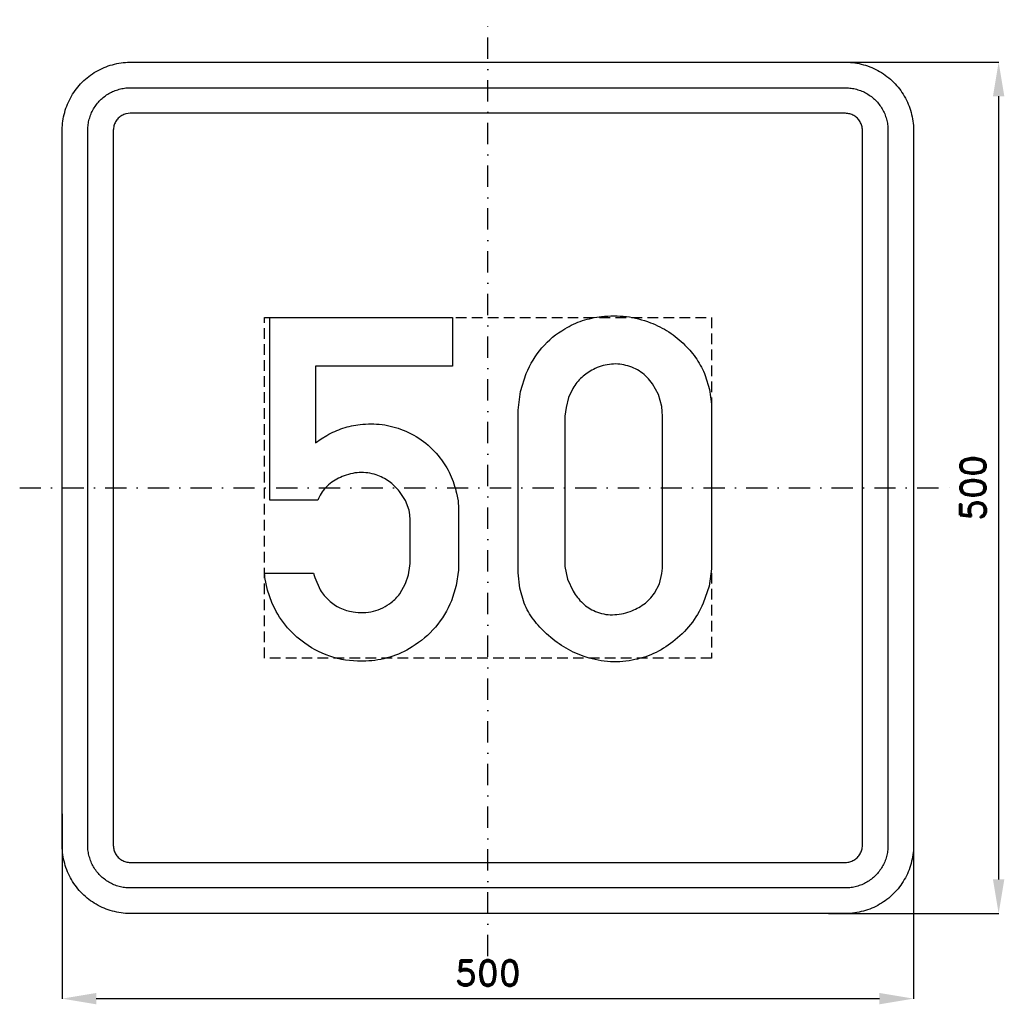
# Model space of a CAD drawing. Header units: millimetres. Extents: x -275 to 303, y -303 to 275.
import ezdxf

# ---------------------------------------------------------------- set-up
doc = ezdxf.new("R2010")
doc.units = ezdxf.units.MM
doc.header["$LTSCALE"] = 5
doc.linetypes.add('ČERCHOVANÁX2', pattern=[2, 1, -0.5, 0, -0.5])
doc.linetypes.add('ČÁRKOVANÁX2', pattern=[1.5, 1, -0.5])
doc.layers.add('Kóty', color=2, linetype='Continuous')
doc.layers.add('Značka', color=7, linetype='Continuous')
doc.styles.get("Standard").update_dxf_attribs({"font": 'romand.shx', "height": 15})
doc.dimstyles.get("Standard").update_dxf_attribs({"dimtxt": 15, "dimasz": 20, "dimexe": 0.18, "dimexo": 0.0625, "dimgap": 7.5, "dimtad": 1, "dimdec": 0, "dimzin": 0, "dimdsep": 46, "dimtxsty": 'Standard', "dimcen": 0.09, "dimadec": 0, "dimazin": 0, "dimtfac": 1, "dimtdec": 0, "dimtofl": 0, "dimtmove": 0, "dimatfit": 3, "dimfxl": 1, "dimtolj": 1, "dimtzin": 0, "dimarcsym": 0})

# ---------------------------------------------------------------- blocks, each defined once
blk = doc.blocks.new('*D0')
at = {"layer": 'Defpoints', "color": 0, "transparency": 16777216}
for p in [(197.45, 250), (200.02, -250), (300, -250)]:
    blk.add_point(p, dxfattribs=at)
at = {"layer": 'Kóty', "color": 0, "lineweight": -2, "transparency": 16777216}
for p, q in [((197.51, 250), (300.18, 250)), ((300, 230), (300, -230)), ((200.08, -250), (300.18, -250))]:
    blk.add_line(p, q, dxfattribs=at)
at = {"layer": 'Kóty', "color": 0, "transparency": 16777216}
for points in [[(296.67, 230), (303.33, 230), (300, 250)], [(296.67, -230), (303.33, -230), (300, -250)]]:
    blk.add_solid(points, dxfattribs=at)
at = {"layer": 'Kóty', "color": 0, "transparency": 16777216, "insert": (285, 0), "char_height": 15, "attachment_point": 5, "rotation": 90}
blk.add_mtext('\\A1;500', dxfattribs=at)
blk = doc.blocks.new('*D1')
at = {"layer": 'Defpoints', "color": 0, "transparency": 16777216}
for p in [(-250, -191.31), (250, -210), (250, -300)]:
    blk.add_point(p, dxfattribs=at)
at = {"layer": 'Kóty', "color": 0, "lineweight": -2, "transparency": 16777216}
for p, q in [((-250, -191.37), (-250, -300.18)), ((250, -210.06), (250, -300.18)), ((-230, -300), (230, -300))]:
    blk.add_line(p, q, dxfattribs=at)
at = {"layer": 'Kóty', "color": 0, "transparency": 16777216}
for points in [[(-230, -296.67), (-230, -303.33), (-250, -300)], [(230, -296.67), (230, -303.33), (250, -300)]]:
    blk.add_solid(points, dxfattribs=at)
at = {"layer": 'Kóty', "color": 0, "transparency": 16777216, "insert": (0, -285), "char_height": 15, "attachment_point": 5}
blk.add_mtext('\\A1;500', dxfattribs=at)

msp = doc.modelspace()

# ---------------------------------------------------------------- linework, layer by layer
at = {"layer": 'Značka', "color": 6, "linetype": 'ČERCHOVANÁX2', "ltscale": 2.5}
for points in [[(0, -275), (0, 275)], [(-275, 0), (275, 0)]]:
    msp.add_lwpolyline(points, dxfattribs=at)
at = {"layer": 'Značka', "color": 5}
for points in [[(-210, -250), (-210.157, -250), (-210.314, -249.999, -0.0321795), (-215.479, -249.637, -0.0354417), (-220.555, -248.582, -0.0362703), (-225.464, -246.923, -0.0344214), (-230.091, -244.589, -0.0337228), (-234.402, -241.714, -0.0340857), (-238.284, -238.284, -0.0342101), (-241.717, -234.403, -0.0342303), (-244.589, -230.091, -0.0340422), (-246.906, -225.46, -0.0334123), (-248.582, -220.555, -0.0341272), (-249.654, -215.477, -0.0367437), (-249.999, -210.314), (-250, -210.157), (-250, -210), (-250, 210), (-250, 210.157), (-249.999, 210.314, -0.0321794), (-249.637, 215.479, -0.0354442), (-248.582, 220.555, -0.0362649), (-246.923, 225.464, -0.0344166), (-244.589, 230.091, -0.0337177), (-241.714, 234.402, -0.0340796), (-238.284, 238.284, -0.0342128), (-234.403, 241.717, -0.0342224), (-230.091, 244.589, -0.0340475), (-225.46, 246.906, -0.033405), (-220.555, 248.582, -0.0341289), (-215.477, 249.654, -0.0367407), (-210.314, 249.999), (-210.157, 250), (-210, 250), (210, 250), (210.157, 250), (210.314, 249.999, -0.0321794), (215.479, 249.637, -0.0354428), (220.555, 248.582, -0.0362594), (225.464, 246.923, -0.0344088), (230.091, 244.589, -0.0337189), (234.402, 241.714, -0.0340731), (238.284, 238.284, -0.0342144), (241.717, 234.403, -0.0342259), (244.589, 230.091, -0.0340499), (246.906, 225.46, -0.0334066), (248.582, 220.555, -0.0341277), (249.654, 215.477, -0.0367414), (249.999, 210.314), (250, 210.157), (250, 210), (250, -210), (250, -210.157), (249.999, -210.314, -0.0321795), (249.637, -215.479, -0.0354421), (248.582, -220.555, -0.0362592), (246.923, -225.464, -0.0344116), (244.589, -230.091, -0.033722), (241.714, -234.402, -0.0340791), (238.284, -238.284, -0.0342076), (234.403, -241.717, -0.0342334), (230.091, -244.589, -0.0340472), (225.46, -246.906, -0.0334177), (220.555, -248.582, -0.0341277), (215.477, -249.654, -0.0367473), (210.314, -249.999), (210.157, -250), (210, -250), (-210, -250)], [(-210, -235), (-210.098, -235), (-210.196, -234.999, -0.0321795), (-213.424, -234.773, -0.0354416), (-216.597, -234.114, -0.0362629), (-219.665, -233.077, -0.0344152), (-222.557, -231.618, -0.0337193), (-225.251, -229.821, -0.034085), (-227.678, -227.678, -0.0342046), (-229.823, -225.252, -0.034229), (-231.618, -222.557, -0.0340469), (-233.066, -219.663, -0.0334131), (-234.114, -216.597, -0.0341266), (-234.784, -213.423, -0.0367459), (-234.999, -210.196), (-235, -210.098), (-235, -210), (-235, 210), (-235, 210.098), (-234.999, 210.196, -0.0321788), (-234.773, 213.424, -0.0354481), (-234.114, 216.597, -0.0362683), (-233.077, 219.665, -0.0344122), (-231.618, 222.557, -0.0337222), (-229.821, 225.251, -0.0340955), (-227.678, 227.678, -0.0341878), (-225.252, 229.823, -0.0342259), (-222.557, 231.618, -0.0340259), (-219.663, 233.066, -0.0334071), (-216.597, 234.114, -0.0341381), (-213.423, 234.784, -0.0367365), (-210.196, 234.999), (-210.098, 235), (-210, 235), (210, 235), (210.098, 235), (210.196, 234.999, -0.0321976), (213.424, 234.773, -0.0354366), (216.597, 234.114, -0.0362483), (219.665, 233.077, -0.0343996), (222.557, 231.618, -0.0337259), (225.251, 229.821, -0.0340903), (227.678, 227.678, -0.0341924), (229.823, 225.252, -0.0342246), (231.618, 222.557, -0.0340342), (233.066, 219.663, -0.033413), (234.114, 216.597, -0.0341406), (234.784, 213.423, -0.0367343), (234.999, 210.196), (235, 210.098), (235, 210), (235, -210), (235, -210.098), (234.999, -210.196, -0.0321983), (234.773, -213.424, -0.0354324), (234.114, -216.597, -0.0362459), (233.077, -219.665, -0.0344078), (231.618, -222.557, -0.0337232), (229.821, -225.251, -0.034081), (227.678, -227.678, -0.0342138), (225.252, -229.823, -0.0342285), (222.557, -231.618, -0.0340468), (219.663, -233.066, -0.0334175), (216.597, -234.114, -0.0341268), (213.423, -234.784, -0.036739), (210.196, -234.999), (210.098, -235), (210, -235), (-210, -235)], [(-210, -220), (210, -220), (210.039, -220), (210.079, -220, 0.032183), (211.37, -219.909, 0.0354467), (212.639, -219.646, 0.0362744), (213.866, -219.231, 0.0344144), (215.023, -218.647, 0.033745), (216.1, -217.928, 0.0340968), (217.071, -217.071, 0.0341871), (217.929, -216.101, 0.0342063), (218.647, -215.023, 0.0340292), (219.227, -213.865, 0.0334622), (219.646, -212.639, 0.0341275), (219.914, -211.369, 0.036765), (220, -210.079), (220, -210.039), (220, -210), (220, 210), (220, 210.039), (220, 210.079, 0.032183), (219.909, 211.37, 0.0354928), (219.646, 212.639, 0.0362965), (219.231, 213.866, 0.0344255), (218.647, 215.023, 0.0337541), (217.928, 216.1, 0.0340968), (217.071, 217.071, 0.0342115), (216.101, 217.929, 0.0341795), (215.023, 218.647, 0.0340137), (213.865, 219.227, 0.0334698), (212.639, 219.646, 0.0341235), (211.369, 219.914, 0.0367638), (210.079, 220), (210.039, 220), (210, 220), (-210, 220), (-210.039, 220), (-210.079, 220), (-211.37, 219.909), (-212.639, 219.646, 0.0362814), (-213.866, 219.231, 0.0344198), (-215.023, 218.647, 0.033728), (-216.1, 217.928, 0.0340771), (-217.071, 217.071, 0.0342342), (-217.929, 216.101, 0.0342041), (-218.647, 215.023, 0.0340291), (-219.227, 213.865, 0.0334198), (-219.646, 212.639, 0.0341179), (-219.914, 211.369, 0.0367402), (-220, 210.079), (-220, 210.039), (-220, 210), (-220, -210), (-220, -210.039), (-220, -210.079, 0.0321735), (-219.909, -211.37, 0.0354428), (-219.646, -212.639, 0.0362649), (-219.231, -213.866, 0.0344139), (-218.647, -215.023, 0.0337189), (-217.928, -216.1, 0.0340819), (-217.071, -217.071, 0.0342185), (-216.101, -217.929, 0.0342259), (-215.023, -218.647, 0.0340499), (-213.865, -219.227, 0.0334066), (-212.639, -219.646, 0.0341277), (-211.369, -219.914, 0.0367414), (-210.079, -220), (-210.039, -220), (-210, -220)], [(-102.44, -50.125), (-102.09, -51.408), (-101.71, -52.687), (-98.44, -59.946, 0.0761187), (-93.35, -66.042, 0.0813035), (-86.87, -70.492, 0.0740326), (-79.21, -72.792, 0.102541), (-67.24, -72.431, 0.11699), (-56.71, -67.229, 0.072357), (-51.79, -62.252), (-48.31, -56.146), (-46.55, -51.086), (-45.77, -45.833), (-45.72, -44.418), (-45.71, -43), (-45.71, -18.75), (-45.93, -15.928), (-46.33, -13.146), (-48.42, -7.336), (-51.92, -2.104, 0.0692869), (-58.06, 3.792, 0.0805529), (-65.58, 7.583, 0.0978179), (-75.57, 9, 0.0911197), (-85.58, 6.625, 0.085449), (-93.56, 1.807, 0.103676), (-99.08, -5.375), (-99.52, -6.255), (-99.94, -7.146), (-128.02, -7.146), (-128.02, 100), (-20.87, 100), (-20.87, 71.479), (-101.25, 71.479), (-101.25, 26.479), (-97.95, 28.725), (-94.56, 30.833, -0.0517157), (-85.14, 35.034, -0.0527136), (-75, 37.208, -0.0657937), (-62.16, 37.195, -0.0655413), (-49.73, 33.854, -0.0693662), (-37.79, 27.274, -0.0713537), (-28.17, 17.688, -0.0596253), (-22.1, 7.834, -0.0537828), (-18.4, -3.125), (-17.53, -7.591), (-17.19, -12.104), (-17.18, -12.708), (-17.19, -13.312), (-17.19, -45.417), (-17.22, -46.844), (-17.27, -48.271), (-18.56, -57.412), (-21.46, -66.25, -0.0808867), (-30.78, -81.723, -0.0845375), (-44.56, -93.375, -0.069802), (-57.57, -99.421, -0.0667819), (-71.75, -101.75, -0.0846265), (-90.57, -99.572, -0.0887416), (-107.54, -91.208, -0.0741955), (-118.94, -80.626, -0.070955), (-126.83, -67.292), (-129.42, -60.142), (-130.94, -52.729), (-131.1, -51.428), (-131.25, -50.125), (-102.44, -50.125)], [(17.81, 42.083), (17.8, 43.875), (17.81, 45.667), (19.12, 56.603), (22.58, 67.167, -0.0795614), (31.77, 82.258, -0.0890895), (45.27, 93.438, -0.0597947), (55.6, 98.22, -0.0520207), (66.77, 100.604, -0.0620177), (81.33, 100.623, -0.0644938), (95.42, 97.021, -0.0554415), (106.3, 91.574, -0.0554853), (115.73, 83.875, -0.05109), (122.65, 75.553, -0.0549395), (127.67, 65.979), (130.22, 57.763), (131.25, 49.25), (131.3, 46.27), (131.25, 43.292), (131.25, -43.875), (131.27, -45.667), (131.25, -47.458), (129.9, -57.824), (126.48, -67.771, -0.0667927), (119.03, -80.289, -0.0659008), (108.56, -90.437, -0.0611167), (97.29, -97.314, -0.0641391), (84.69, -101.187, -0.0696631), (70.18, -101.96, -0.0674543), (56.02, -98.812, -0.0568005), (44.6, -93.405, -0.0496132), (34.52, -85.667, -0.0480543), (26.9, -77.414, -0.0659209), (21.4, -67.771), (18.74, -59.002), (17.81, -49.854), (17.78, -46.86), (17.81, -43.875), (17.81, 42.083)], [(45.27, 42.083), (45.27, -43.875), (45.26, -45.074), (45.27, -46.271), (46.67, -53.675), (50.04, -60.604, 0.0706733), (55.71, -67.729, 0.0946021), (63.19, -72.542, 0.108397), (73.19, -74.517, 0.0875524), (83.48, -72.542, 0.0781562), (91.61, -68.314, 0.0881662), (97.81, -61.792), (100.72, -56.343), (102.23, -50.375), (102.52, -47.132), (102.58, -43.875), (102.58, 42.083), (102.4, 44.912), (102.08, 47.729), (100.19, 54.766), (96.63, 61.188, 0.088085), (89.84, 68.016, 0.0978857), (81.1, 71.938, 0.0998471), (71.38, 72.549, 0.0882868), (62, 69.563, 0.0741885), (55.1, 64.877, 0.0756883), (49.94, 58.438), (47.36, 53.028), (45.9, 47.229), (45.53, 44.661), (45.27, 42.083)]]:
    msp.add_lwpolyline(points, format="xyb", dxfattribs=at)
at = {"layer": 'Značka', "color": 6, "linetype": 'ČÁRKOVANÁX2', "ltscale": 1.25}
msp.add_lwpolyline([(-131.25, -100), (-131.25, 100), (131.25, 100), (131.25, -100), (-131.25, -100)], dxfattribs=at)

# ---------------------------------------------------------------- dimensions: what is measured, and where the dimension line sits
at = {"layer": 'Kóty'}
dim = msp.add_linear_dim(base=(300, -250), p1=(197.45, 250), p2=(200.015, -250), angle=90, dimstyle='Standard', dxfattribs=at)
dim.commit()
dim.dimension.update_dxf_attribs({"geometry": '*D0', "text_midpoint": (285, 0)})
dim = msp.add_linear_dim(base=(250, -300), p1=(-250, -191.308), p2=(250, -210), dimstyle='Standard', dxfattribs=at)
dim.commit()
dim.dimension.update_dxf_attribs({"geometry": '*D1', "text_midpoint": (0, -285)})

doc.saveas('drawing.dxf')
